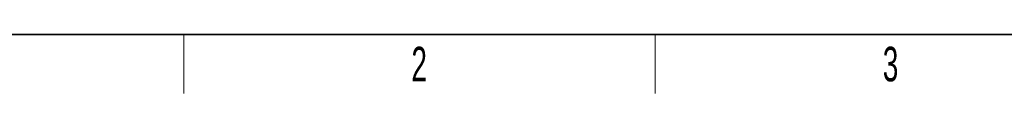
# Model space of a CAD drawing. Header units: millimetres. Extents: x 5 to 418, y 2 to 292.
# Tile 2 of 35: x 57 to 157, y 6 to 12. Entities that reach past the tile are written whole.
import ezdxf

# ---------------------------------------------------------------- set-up
doc = ezdxf.new("R2010")
doc.units = ezdxf.units.MM
doc.layers.add('SLD-0', color=7, linetype='Continuous')
doc.styles.add('SLDTEXTSTYLE0', font='TXT', dxfattribs={"width": 0.605})

msp = doc.modelspace()

# ---------------------------------------------------------------- linework, layer by layer
at = {"layer": 'SLD-0', "lineweight": 35}
msp.add_line((26, 12), (408, 12), dxfattribs=at)
at = {"layer": 'SLD-0', "lineweight": 18}
for p, q in [((73.75, 6), (73.75, 12)), ((121.5, 6), (121.5, 12))]:
    msp.add_line(p, q, dxfattribs=at)

# ---------------------------------------------------------------- texts
at = {"layer": 'SLD-0', "char_height": 3.5, "attachment_point": 2, "style": 'SLDTEXTSTYLE0'}
for s, insert in [('2', (97.6027, 10.743)), ('3', (145.3527, 10.743))]:
    msp.add_mtext(s, dxfattribs=dict(at, insert=insert))

doc.saveas('drawing.dxf')
